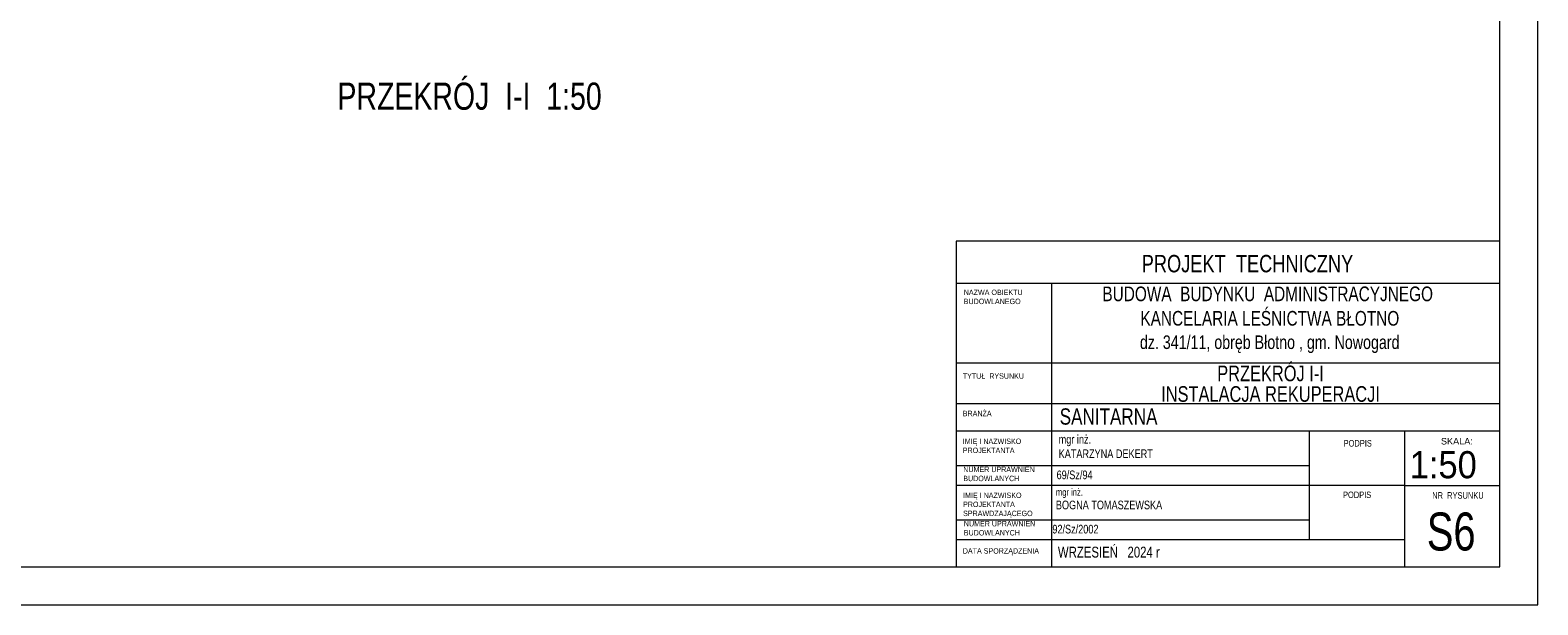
# Model space of a CAD drawing. Header units: inches. Extents: x 57112 to 98566, y -51777 to -16564.
# Tile 134 of 138: x 82990 to 84377, y -21309 to -20780. Entities that reach past the tile are written whole.
import ezdxf
from ezdxf.enums import TextEntityAlignment as Align

# ---------------------------------------------------------------- set-up
doc = ezdxf.new("R2010")
doc.units = ezdxf.units.IN
doc.header["$MEASUREMENT"] = 0
doc.layers.add('A--tabelka rysunku', color=7, linetype='Continuous', lineweight=0)
doc.layers.add('p--podpis rysunku', color=7, linetype='Continuous', lineweight=0)
doc.styles.add('1-500', font='arial.ttf', dxfattribs={"width": 0.75, "height": 1.25})
doc.styles.add('Arial narrow', font='arial.ttf', dxfattribs={"width": 0.75})
doc.styles.get("Standard").update_dxf_attribs({"font": 'arial.ttf', "width": 0.75})
doc.styles.add('STYL-1', font='arial.ttf', dxfattribs={"width": 0.75})

msp = doc.modelspace()

# ---------------------------------------------------------------- linework, layer by layer
at = {"layer": 'A--tabelka rysunku', "linetype": 'Continuous'}
for p, q in [((84342.016, -20974.191, 151.8), (83842.016, -20974.191, 151.8)), ((84342.016, -21013.253, 151.8), (83842.016, -21013.253, 151.8)), ((83929.516, -21013.253, 151.8), (83929.516, -21274.191, 151.8)), ((84342.016, -21086.691, 151.8), (83842.016, -21086.691, 151.8)), ((84342.016, -21086.691, 151.8), (83842.016, -21086.691, 151.8)), ((84342.016, -21124.191, 151.8), (83842.016, -21124.191, 151.8)), ((84342.016, -21149.191, 151.8), (83842.016, -21149.191, 151.8)), ((84167.016, -21249.191, 151.8), (84167.016, -21149.191, 151.8)), ((84254.516, -21274.191, 151.8), (84254.516, -21149.191, 151.8)), ((84167.016, -21181.191, 151.8), (83842.016, -21181.191, 151.8)), ((84254.516, -21199.191, 151.8), (83842.016, -21199.191, 151.8)), ((84254.516, -21199.191, 151.8), (84342.016, -21199.191, 151.8)), ((84167.016, -21231.191, 151.8), (83842.016, -21231.191, 151.8)), ((84254.516, -21249.191, 151.8), (83842.016, -21249.191, 151.8))]:
    msp.add_line(p, q, dxfattribs=at)
at = {"layer": 'A--tabelka rysunku', "linetype": 'Continuous', "elevation": 151.8}
for points in [[(82277.016, -21309.191), (84377.016, -21309.191), (84377.016, -19824.191), (82277.016, -19824.191)], [(82402.016, -21274.191), (84342.016, -21274.191), (84342.016, -19859.191), (82402.016, -19859.191)], [(83842.016, -21274.191), (84342.016, -21274.191), (84342.016, -20974.191), (83842.016, -20974.191)]]:
    msp.add_lwpolyline(points, close=True, dxfattribs=at)

# ---------------------------------------------------------------- texts
at = {"layer": 'A--tabelka rysunku', "style": 'Arial narrow'}
msp.add_text('SKALA:', height=6, dxfattribs=at).set_placement((84287.876, -21155.525, 151.8), align=Align.TOP_LEFT)
at = {"layer": 'A--tabelka rysunku', "style": 'Arial narrow', "width": 0.908571}
msp.add_text('1:50', height=25, dxfattribs=at).set_placement((84259.139, -21167.626, 151.8), align=Align.TOP_LEFT)
at = {"layer": 'A--tabelka rysunku', "ltscale": 35, "attachment_point": 2}
for s, insert, char_height, width, style in [('PROJEKT  TECHNICZNY', (84109.921, -20986.978, 151.8), 16, 627.98218, 'Arial narrow'), ('PRZEKRÓJ I-I', (84131.128, -21088.855, 151.8), 14.4, 471.50093, 'STYL-1'), ('INSTALACJA REKUPERACJI', (84131.128, -21107.832, 151.8), 14.4, 471.50093, 'STYL-1'), ('\\pxql;SANITARNA ', (84251.169, -21128.264, 151.8), 15, 627.98218, 'Arial narrow')]:
    msp.add_mtext(s, dxfattribs=dict(at, insert=insert, char_height=char_height, width=width, style=style))
at = {"layer": 'A--tabelka rysunku'}
for s, insert, char_height, width, attachment_point, style in [('NAZWA OBIEKTU\\PBUDOWLANEGO', (83848.94, -21018.928, 151.8), 5, 277.17637, 1, 'Arial narrow'), ('{\\H0.75x;BUDOWA  BUDYNKU  ADMINISTRACYJNEGO\\P KANCELARIA LEŚNICTWA BŁOTNO\\P\\H0.9259x; dz. 341/11, obręb Błotno , gm. Nowogard}', (84128.525, -21016.087, 151.8), 18, 597.29156, 2, '1-500'), ('TYTUŁ  RYSUNKU', (83848.035, -21095.959, 151.8), 5, 277.17637, 1, 'Arial narrow'), ('BRANŻA', (83848.035, -21130.466, 151.8), 5, 277.17637, 1, 'Arial narrow'), ('IMIĘ I NAZWISKO \\PPROJEKTANTA', (83848.035, -21156.074, 151.8), 5, 277.17637, 1, 'Arial narrow'), ('PODPIS ', (84198.368, -21157.41, 151.8), 6, 277.17637, 1, 'Arial narrow'), ('NUMER UPRAWNIEŃ \\PBUDOWLANYCH', (83848.48, -21181.936, 151.8), 5, 277.17637, 1, 'Arial narrow'), ('\\P69/Sz/94', (83934.329, -21172.171, 151.8), 8, 277.17637, 1, 'Arial narrow'), ('IMIĘ I NAZWISKO \\PPROJEKTANTA\\PSPRAWDZAJĄCEGO', (83848.319, -21205.802, 151.8), 5, 277.17637, 1, 'Arial narrow'), ('{\\H0.8333x;mgr inż.\\P}BOGNA TOMASZEWSKA    \\P    ', (83933.674, -21202.082, 151.8), 8, 219.89178, 1, 'Arial narrow'), ('PODPIS  ', (84197.799, -21204.864, 151.8), 6, 277.17637, 1, 'Arial narrow'), ('NR  RYSUNKU', (84279.862, -21205.401, 151.8), 6, 72.14614, 1, 'Arial narrow'), ('NUMER UPRAWNIEŃ \\PBUDOWLANYCH', (83849, -21231.954, 151.8), 5, 277.17637, 1, 'Arial narrow'), ('S6', (84274.886, -21224.126, 151.8), 35, 65.0967, 1, 'Arial narrow'), ('92/Sz/2002      ', (83930.446, -21235.453, 151.8), 8, 219.89178, 1, 'Arial narrow'), ('DATA SPORZĄDZENIA', (83848.035, -21257.015, 151.8), 5, 277.17637, 1, 'Arial narrow'), ('WRZESIEŃ   2024 r', (83935.519, -21255.618, 151.8), 10, 277.17637, 1, 'Arial narrow')]:
    msp.add_mtext(s, dxfattribs=dict(at, insert=insert, char_height=char_height, width=width, attachment_point=attachment_point, style=style))
at = {"layer": 'A--tabelka rysunku', "insert": (83936.228, -21152.713, 151.8), "char_height": 8, "width": 277.17637, "attachment_point": 1}
msp.add_mtext('mgr inż.\\PKATARZYNA DEKERT', dxfattribs=at)
at = {"layer": 'p--podpis rysunku', "insert": (83272.828, -20828.316, 151.8), "char_height": 25, "width": 531.4776, "attachment_point": 1}
msp.add_mtext('PRZEKRÓJ  I-I  1:50', dxfattribs=at)
msp.add_mtext('PRZEKRÓJ  I-I  1:50', dxfattribs=at)

doc.saveas('drawing.dxf')
